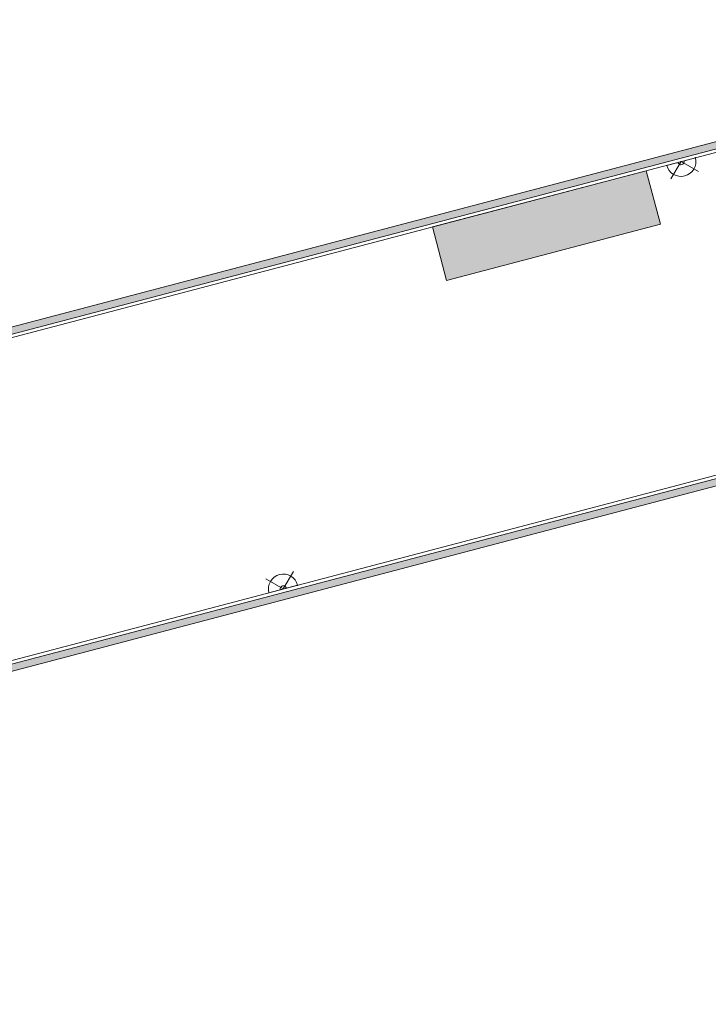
# Model space of a CAD drawing. Header units: centimetres. Extents: x -1589 to 108054, y -205274 to 31709.
# Tile 16 of 256: x 67126 to 72111, y -174687 to -167558. Entities that reach past the tile are written whole.
import ezdxf

# ---------------------------------------------------------------- set-up
doc = ezdxf.new("R2010")
doc.units = ezdxf.units.CM
doc.header["$LTSCALE"] = 0.01
doc.header["$MEASUREMENT"] = 0
for name, color, linetype in [('2_stropy.K_IR', 7, 'Continuous'), ('3_lądowisko.K_IR', 7, 'Continuous'), ('3_oświetlenie.K_IR', 7, 'Continuous'), ('3_wypełnienia.K_IR', 7, 'Continuous')]:
    doc.layers.add(name, color=color, linetype=linetype)

msp = doc.modelspace()

# ---------------------------------------------------------------- hatches: boundary and pattern name
at = {"layer": '3_lądowisko.K_IR', "linetype": 'Continuous', "lineweight": 5, "ltscale": 10}
msp.add_hatch(color=8, dxfattribs=at).paths.add_polyline_path([(70114.83147, -169058.50429), (70216.60436, -169445.34044), (71764.20694, -169038.18101), (71662.43405, -168651.34486)])
at = {"layer": '3_wypełnienia.K_IR', "linetype": 'Continuous', "lineweight": 5, "ltscale": 10}
for points in [[(61423.0767, -171268.20775), (61435.79832, -171316.56228), (73997.00312, -168011.88591), (74023.81132, -168113.84003), (75928.23534, -167612.52477), (77676.46157, -168941.99737), (77706.72758, -168902.19826), (75938.99414, -167557.89103), (74059.44894, -168052.75517), (74032.64452, -167950.81471)], [(62023.35256, -173550.59018), (62036.07417, -173598.94446), (63414.29267, -173236.34838), (63795.94113, -174686.98441), (66334.34895, -174019.15337), (65952.70031, -172568.5177), (73775.20304, -170510.48847), (73990.45246, -170674.1789), (74020.70972, -170634.38597), (73786.06468, -170455.93286), (65891.62818, -172532.88378), (66273.27664, -173983.51964), (63830.95541, -174626.07103), (63449.30713, -173175.435)]]:
    msp.add_hatch(color=8, dxfattribs=at).paths.add_polyline_path(points)

# ---------------------------------------------------------------- linework, layer by layer
at = {"layer": '2_stropy.K_IR', "color": 8, "linetype": 'Continuous', "lineweight": 5, "ltscale": 10, "flags": 128}
for points in [[(55549.28616, -172508.54329), (57014.11243, -172505.17825), (73873.26416, -168069.69659), (73900.32118, -168064.93619)], [(73900.69989, -170399.38453), (65847.43533, -172518.12149)]]:
    msp.add_lwpolyline(points, dxfattribs=at)
at = {"layer": '3_lądowisko.K_IR', "color": 8, "linetype": 'Continuous', "lineweight": 5, "ltscale": 10, "flags": 128}
msp.add_lwpolyline([(70114.83147, -169058.50429), (70216.60436, -169445.34044), (71764.20694, -169038.18101), (71662.43405, -168651.34486)], close=True, dxfattribs=at)
at = {"layer": '3_oświetlenie.K_IR', "color": 8, "linetype": 'Continuous', "lineweight": 5, "ltscale": 10}
for p, q in [((72018.11738, -168557.7683), (71810.19282, -168612.47094)), ((72018.11738, -168557.7683), (71810.19282, -168612.47094)), ((71914.1551, -168585.11962), (71841.08572, -168710.36284)), ((71914.1551, -168585.11962), (72039.39833, -168658.189)), ((69034.30974, -171679.68512), (69107.37875, -171554.44168)), ((69034.30974, -171679.68512), (68909.0663, -171606.61611)), ((69138.27194, -171652.3335), (68930.34754, -171707.03675)), ((69138.27194, -171652.3335), (68930.34754, -171707.03675))]:
    msp.add_line(p, q, dxfattribs=at)
for centre, radius, start, end in [((71914.1551, -168585.11962), 107.5, 194.739865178, 14.739863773), ((71914.1551, -168585.11962), 107.5, 194.739865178, 14.739863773), ((71914.1551, -168585.11962), 23, 194.739865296, 14.739863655), ((69034.30974, -171679.68512), 107.5, 14.740033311, 194.740031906), ((69034.30974, -171679.68512), 107.5, 14.740033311, 194.740031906), ((69034.30974, -171679.68512), 23, 14.740032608, 194.740032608)]:
    msp.add_arc(centre, radius, start, end, dxfattribs=at)
for p in [(72018.11738, -168557.7683), (72018.11738, -168557.7683), (69138.27194, -171652.3335), (69138.27194, -171652.3335)]:
    msp.add_point(p, dxfattribs=at)
at = {"layer": '3_wypełnienia.K_IR', "color": 8, "linetype": 'Continuous', "lineweight": 5, "ltscale": 10, "flags": 128}
for points in [[(77706.72758, -168902.19826), (75938.99414, -167557.89103), (74059.44894, -168052.75517), (74032.64452, -167950.81471), (61423.0767, -171268.20775), (61435.79832, -171316.56228), (73997.00312, -168011.88591), (74023.81132, -168113.84003), (75928.23534, -167612.52477), (77676.46157, -168941.99737)], [(63449.30713, -173175.435), (63830.95541, -174626.07103), (66273.27664, -173983.51964), (65891.62818, -172532.88378), (73786.06468, -170455.93286), (74020.70972, -170634.38597), (73990.45246, -170674.1789), (73775.20304, -170510.48847), (65952.70031, -172568.5177), (66334.34895, -174019.15337), (63795.94113, -174686.98441), (63414.29267, -173236.34838), (62036.07417, -173598.94446), (62023.35256, -173550.59018)]]:
    msp.add_lwpolyline(points, close=True, dxfattribs=at)

doc.saveas('drawing.dxf')
